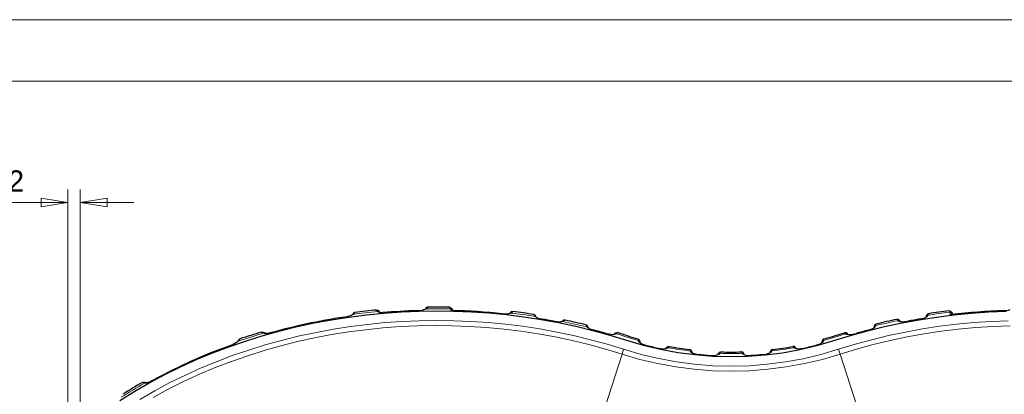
# Model space of a CAD drawing. Header units: millimetres. Extents: x 0 to 594, y 0 to 840.
# Tile 29 of 33: x 131 to 292, y 779 to 840. Entities that reach past the tile are written whole.
import ezdxf

# ---------------------------------------------------------------- set-up
doc = ezdxf.new("R2010")
doc.units = ezdxf.units.MM
doc.styles.add('Default', font='txt')
doc.dimstyles.new('ISO', dxfattribs={"dimtxt": 3.5, "dimasz": 4.375, "dimexe": 2.1, "dimexo": 1.05, "dimgap": 1.75, "dimtad": 1, "dimdsep": 46, "dimtxsty": 'Default', "dimblk": 'CLOSED', "dimcen": 0.09, "dimclrt": 13, "dimadec": 0, "dimazin": 0, "dimtfac": 0.4, "dimtdec": 3, "dimtofl": 0, "dimtmove": 0, "dimatfit": 3, "dimldrblk": 'CLOSED', "dimfxl": 0, "dimtolj": 1, "dimarcsym": 0})

# ---------------------------------------------------------------- blocks, each defined once
blk = doc.blocks.new('FORMAT')
at = {"color": 0, "linetype": 'Continuous', "lineweight": 0}
for p, q in [((594, 840), (0, 840)), ((584, 830), (10, 830))]:
    blk.add_line(p, q, dxfattribs=at)
blk = doc.blocks.new('_CLOSED')
at = {"color": 0, "linetype": 'ByBlock', "lineweight": -2}
for p, q in [((-1, 0.166667), (0, 0)), ((-1, 0.166667), (-1, -0.166667)), ((0, 0), (-1, -0.166667)), ((0, 0), (-1, 0))]:
    blk.add_line(p, q, dxfattribs=at)
blk = doc.blocks.new('*D52')
at = {"color": 0, "linetype": 'Continuous', "lineweight": -2}
for p, q in [((138.64, 744.14), (138.64, 812.27)), ((140.64, 744.14), (140.64, 812.27)), ((138.64, 810.17), (127.24, 810.17)), ((134.27, 810.17), (129.89, 810.17)), ((145.02, 810.17), (149.39, 810.17))]:
    blk.add_line(p, q, dxfattribs=at)
at = {"layer": 'Defpoints', "color": 0}
for p in [(140.64, 810.17), (138.64, 743.09), (140.64, 743.09)]:
    blk.add_point(p, dxfattribs=at)
at = {"color": 0, "lineweight": -2, "xscale": 4.375, "yscale": 4.375, "zscale": 4.375}
blk.add_blockref('_CLOSED', (138.64, 810.17), dxfattribs=at)
at = {"color": 0, "lineweight": -2, "xscale": 4.375, "yscale": 4.375, "zscale": 4.375, "rotation": 180}
blk.add_blockref('_CLOSED', (140.64, 810.17), dxfattribs=at)
at = {"color": 0, "lineweight": 0, "insert": (130.16, 813.67), "char_height": 3.5, "attachment_point": 5, "style": 'Default'}
blk.add_mtext('\\A1;2', dxfattribs=at)
blk = doc.blocks.new('d', base_point=(0, 335.18))
at = {"color": 0, "linetype": 'Continuous', "lineweight": 0}
for p, q in [((183.77, 791.46), (183.77, 791.47)), ((189.3, 792.32), (189.26, 792.38)), ((190.08, 792.2), (190.08, 792.21)), ((195.73, 792.53), (195.73, 792.54)), ((201.23, 792.56), (201.12, 792.81)), ((201.43, 792.57), (201.44, 792.56)), ((209.64, 792.03), (209.64, 792.04)), ((279.13, 791.78), (279.12, 791.72)), ((282.76, 791.86), (282.68, 792.27)), ((291.6, 792.53), (291.6, 792.53)), ((216.04, 791.16), (216.05, 791.17)), ((218.07, 790.8), (218.07, 790.81)), ((270.6, 790.08), (270.58, 789.99)), ((275.85, 790.8), (275.85, 790.81)), ((277.88, 791.16), (277.88, 791.17)), ((170.55, 788.83), (170.54, 788.84)), ((171.69, 788.9), (171.68, 788.9)), ((224.47, 789.37), (224.47, 789.38)), ((226.5, 788.82), (226.5, 788.83)), ((230.03, 788.19), (230.1, 788.4)), ((165.09, 786.8), (165.09, 786.8)), ((231.84, 787.64), (231.85, 787.54)), ((232.97, 786.9), (232.97, 786.91)), ((262.08, 787.66), (262.07, 787.56)), ((225.61, 774.44), (229.15, 785.43)), ((229.4, 786.22), (229.15, 785.43)), ((235.05, 786.41), (235.05, 786.42)), ((240.28, 785.94), (240.28, 785.91)), ((241.61, 785.39), (241.61, 785.39)), ((243.68, 785.22), (243.68, 785.23)), ((245.2, 785.57), (245.21, 785.59)), ((248.71, 785.59), (248.72, 785.57)), ((250.24, 785.23), (250.24, 785.23)), ((252.32, 785.39), (252.32, 785.39)), ((253.65, 785.94), (253.64, 785.91)), ((264.52, 786.22), (264.78, 785.43)), ((268.32, 774.44), (264.78, 785.43)), ((151.15, 780.7), (151.15, 780.7)), ((152.21, 781.01), (152.21, 781.02))]:
    blk.add_line(p, q, dxfattribs=at)
at = {"color": 0, "linetype": 'Continuous', "lineweight": 30}
for p, q in [((201.49, 792.56), (201.48, 792.57)), ((283, 791.9), (283, 791.9)), ((283.12, 791.93), (283.12, 791.95)), ((283.13, 791.91), (283.12, 791.93)), ((270.3, 789.77), (270.29, 789.73)), ((232.12, 787.33), (232.13, 787.28)), ((261.8, 787.35), (261.79, 787.3)), ((236.4, 786.4), (236.4, 786.39)), ((240.59, 785.68), (240.59, 785.68))]:
    blk.add_line(p, q, dxfattribs=at)
at = {"color": 0, "linetype": 'Continuous', "lineweight": 0}
for points in [[(197.41, 793.02), (197.34, 792.94), (197.15, 792.81)], [(197.45, 793.09), (197.41, 793.02)], [(200.95, 793.08), (201.02, 793.02), (201.12, 792.81)], [(183.77, 791.46), (184.25, 791.56), (184.63, 791.67), (184.92, 791.78), (185.19, 791.91)], [(185.47, 792.17), (185.45, 792.12), (185.39, 792.06), (185.19, 791.91)], [(185.5, 792.23), (185.47, 792.17)], [(189.04, 792.63), (189.12, 792.57), (189.26, 792.38)], [(189.3, 792.32), (189.37, 792.27), (189.49, 792.22), (189.71, 792.19), (190.08, 792.2)], [(195.73, 792.53), (196.21, 792.57), (196.59, 792.63), (196.89, 792.71), (197.15, 792.81)], [(209.64, 792.03), (210.12, 792), (210.5, 792.02), (210.78, 792.06), (211.03, 792.13)], [(211.25, 792.28), (211.21, 792.22), (211.03, 792.13)], [(211.32, 792.37), (211.31, 792.37), (211.25, 792.28)], [(214.71, 791.9), (214.74, 791.88), (214.8, 791.72)], [(214.87, 791.6), (215, 791.5), (215.22, 791.39), (215.54, 791.27), (216.04, 791.16)], [(277.88, 791.16), (278.36, 791.27), (278.71, 791.39), (278.94, 791.51), (279.07, 791.62), (279.12, 791.72)], [(279.22, 792.02), (279.19, 791.98), (279.13, 791.78)], [(282.59, 792.49), (282.63, 792.45), (282.68, 792.27)], [(282.97, 791.95), (283.08, 791.95), (283.12, 791.93)], [(150.36, 778.05), (152.81, 779.45), (155.3, 780.78), (157.83, 782.02), (160.4, 783.18), (163.01, 784.25), (165.65, 785.24), (168.32, 786.15), (171.02, 786.98), (173.73, 787.73), (176.47, 788.4), (179.23, 788.99), (182.01, 789.51), (184.79, 789.94), (187.59, 790.29), (190.4, 790.57), (193.21, 790.77), (196.03, 790.89), (198.85, 790.93), (201.67, 790.89), (204.49, 790.78), (207.31, 790.59), (210.11, 790.32), (212.91, 789.97), (215.7, 789.54), (218.48, 789.04), (221.24, 788.45), (223.98, 787.79), (226.7, 787.05), (229.4, 786.22)], [(152.53, 778.35), (155.01, 779.7), (157.53, 780.96), (160.1, 782.14), (162.7, 783.23), (165.33, 784.25), (168, 785.18), (170.69, 786.03), (173.41, 786.79), (176.15, 787.48), (178.91, 788.08), (181.68, 788.61), (184.47, 789.06), (187.28, 789.42), (190.09, 789.71), (192.9, 789.92), (195.73, 790.05), (198.55, 790.1), (201.38, 790.07), (204.2, 789.96), (207.02, 789.78), (209.83, 789.51), (212.64, 789.17), (215.43, 788.75), (218.21, 788.24), (220.98, 787.66), (223.72, 787), (226.45, 786.26), (229.15, 785.43)], [(218.07, 790.8), (218.55, 790.73), (218.93, 790.71), (219.23, 790.73), (219.5, 790.77)], [(219.79, 790.92), (219.71, 790.85), (219.5, 790.77)], [(219.85, 790.98), (219.79, 790.92)], [(223.25, 790.21), (223.28, 790.18), (223.34, 789.99)], [(223.38, 789.9), (223.49, 789.79), (223.69, 789.66), (224, 789.52), (224.47, 789.37)], [(264.52, 786.22), (267.22, 787.04), (269.94, 787.79), (272.68, 788.45), (275.44, 789.04), (278.22, 789.54), (281, 789.97), (283.8, 790.32), (286.61, 790.59), (289.43, 790.78), (292.24, 790.89)], [(264.78, 785.43), (267.48, 786.26), (270.2, 787), (272.95, 787.66), (275.71, 788.24), (278.49, 788.75), (281.28, 789.17), (284.09, 789.51), (286.9, 789.78), (289.72, 789.96), (292.54, 790.07)], [(269.45, 789.37), (269.88, 789.5), (270.2, 789.64), (270.41, 789.77), (270.53, 789.88), (270.58, 789.99)], [(270.69, 790.34), (270.65, 790.29), (270.6, 790.08)], [(274.06, 791.1), (274.08, 791.09), (274.13, 790.96)], [(274.18, 790.89), (274.27, 790.82), (274.43, 790.77), (274.64, 790.73), (274.92, 790.72), (275.28, 790.73), (275.85, 790.8)], [(170.25, 789.03), (170.34, 788.99), (170.54, 788.84)], [(171.69, 788.9), (171.24, 788.79), (170.9, 788.76), (170.68, 788.78), (170.55, 788.83)], [(226.5, 788.82), (226.96, 788.71), (227.35, 788.66), (227.67, 788.64), (227.91, 788.65), (228.1, 788.68), (228.26, 788.74)], [(228.4, 788.93), (228.38, 788.93), (228.33, 788.83)], [(265.67, 788.73), (264.61, 788.41), (263.59, 788.1), (262.08, 787.66)], [(265.52, 788.92), (265.54, 788.92), (265.59, 788.81)], [(265.67, 788.73), (265.83, 788.66), (266.07, 788.63), (266.4, 788.63), (266.85, 788.68), (267.42, 788.81)], [(165.09, 786.8), (161.84, 785.56), (158.63, 784.2), (155.48, 782.72), (152.21, 781.01)], [(166.44, 787.53), (166.25, 787.38), (165.99, 787.22), (165.65, 787.04), (165.09, 786.8)], [(166.73, 787.88), (166.71, 787.82), (166.64, 787.73), (166.44, 787.53)], [(166.74, 787.92), (166.73, 787.88)], [(231.75, 787.9), (231.79, 787.85), (231.84, 787.64)], [(231.85, 787.54), (231.9, 787.44), (232.01, 787.33), (232.2, 787.2), (232.5, 787.06), (232.97, 786.9)], [(236.86, 786.7), (236.84, 786.69), (236.78, 786.56)], [(257.07, 786.69), (257.09, 786.68), (257.14, 786.55)], [(260.95, 786.92), (261.37, 787.06), (261.69, 787.2), (261.89, 787.33), (262.01, 787.45), (262.07, 787.56)], [(262.17, 787.92), (262.13, 787.87), (262.08, 787.66)], [(229.15, 785.43), (232.04, 784.58), (234.98, 783.89), (237.95, 783.34), (240.94, 782.96), (243.94, 782.72), (246.96, 782.65), (249.97, 782.72), (252.98, 782.96), (255.97, 783.34), (258.94, 783.89), (261.88, 784.58), (264.78, 785.43)], [(229.4, 786.22), (232.25, 785.38), (235.14, 784.7), (238.07, 784.16), (241.01, 783.78), (243.98, 783.55), (246.95, 783.48), (249.92, 783.55), (252.88, 783.78), (255.83, 784.16), (258.75, 784.69), (261.64, 785.38), (264.52, 786.22)], [(235.05, 786.41), (235.51, 786.33), (235.9, 786.31), (236.21, 786.32), (236.44, 786.35), (236.61, 786.4), (236.74, 786.49)], [(240.19, 786.18), (240.22, 786.14), (240.28, 785.94)], [(240.28, 785.91), (240.32, 785.82), (240.41, 785.74), (240.56, 785.65), (240.78, 785.55), (241.09, 785.47), (241.61, 785.39)], [(243.68, 785.22), (244.15, 785.22), (244.52, 785.26), (244.8, 785.32), (244.99, 785.39), (245.13, 785.47), (245.2, 785.57)], [(245.29, 785.79), (245.26, 785.77), (245.21, 785.59)], [(248.63, 785.79), (248.66, 785.77), (248.71, 785.59)], [(248.72, 785.57), (248.78, 785.49), (248.9, 785.41), (249.08, 785.33), (249.34, 785.27), (249.7, 785.23), (250.24, 785.23)], [(252.32, 785.39), (252.74, 785.45), (253.07, 785.53), (253.31, 785.62), (253.48, 785.72), (253.58, 785.8), (253.64, 785.91)], [(253.73, 786.18), (253.7, 786.14), (253.65, 785.94)], [(257.18, 786.48), (257.31, 786.4), (257.54, 786.34), (257.86, 786.31), (258.3, 786.32), (258.87, 786.41)], [(150.79, 780.82), (150.9, 780.8), (151.15, 780.7)], [(152.21, 781.01), (151.8, 780.82), (151.49, 780.71), (151.28, 780.68), (151.15, 780.7)]]:
    blk.add_lwpolyline(points, dxfattribs=at)
at = {"color": 0, "linetype": 'Continuous', "lineweight": 30}
for points in [[(200.95, 793.08), (201.15, 793.03), (201.26, 792.95), (201.32, 792.87), (201.37, 792.81), (201.4, 792.74), (201.44, 792.66), (201.48, 792.57)], [(229.88, 787.71), (232.63, 786.91), (235.42, 786.24), (238.24, 785.72), (241.09, 785.35), (243.94, 785.12), (246.81, 785.04), (249.68, 785.11), (252.54, 785.32), (255.38, 785.67), (258.2, 786.18), (260.99, 786.85), (263.75, 787.64), (266.5, 788.45), (269.26, 789.23), (272.04, 789.92), (274.85, 790.52), (277.67, 791.04), (280.5, 791.48), (283.34, 791.84), (286.2, 792.13), (289.06, 792.33), (291.92, 792.45)], [(147.1, 777.86), (149.54, 779.38), (152.02, 780.81), (154.55, 782.16), (157.13, 783.42), (159.74, 784.6), (162.39, 785.69), (165.08, 786.7), (167.79, 787.63), (170.53, 788.48), (173.29, 789.24), (176.08, 789.92), (178.88, 790.52), (181.7, 791.05), (184.54, 791.49), (187.38, 791.85), (190.23, 792.13), (193.1, 792.33), (195.96, 792.45), (198.83, 792.5), (201.69, 792.46), (204.56, 792.35), (207.42, 792.15), (210.28, 791.88), (213.12, 791.52), (215.96, 791.09), (218.78, 790.58), (221.58, 789.98), (224.37, 789.31), (227.14, 788.55), (229.88, 787.71)], [(183.77, 791.47), (184.22, 791.56), (184.57, 791.66), (184.82, 791.76), (185.03, 791.86)], [(189.04, 792.63), (189.24, 792.6), (189.35, 792.54), (189.42, 792.48), (189.47, 792.42), (189.52, 792.36), (189.57, 792.3), (189.63, 792.22)], [(189.59, 792.23), (189.63, 792.22), (189.78, 792.2), (190.08, 792.21)], [(195.73, 792.54), (196.18, 792.57), (196.53, 792.63), (196.78, 792.7), (196.98, 792.78)], [(209.64, 792.04), (210.09, 792.01), (210.43, 792.03), (210.67, 792.06), (210.83, 792.11)], [(211.32, 792.37), (211.08, 792.33), (210.94, 792.22), (210.87, 792.12)], [(215.11, 791.48), (215.09, 791.55), (215.06, 791.62), (215.01, 791.71), (214.92, 791.81), (214.71, 791.9)], [(215.1, 791.49), (215.15, 791.45), (215.32, 791.37), (215.6, 791.27), (216.05, 791.17)], [(277.88, 791.17), (278.31, 791.26), (278.61, 791.37), (278.77, 791.45), (278.83, 791.49)], [(279.22, 792.02), (279.03, 791.94), (278.93, 791.84), (278.88, 791.76), (278.86, 791.69), (278.84, 791.62), (278.82, 791.55), (278.8, 791.47)], [(282.59, 792.49), (282.82, 792.45), (282.96, 792.34), (283.03, 792.25), (283.06, 792.17), (283.08, 792.1), (283.1, 792.03), (283.12, 791.95)], [(282.97, 791.95), (282.9, 791.94), (282.83, 791.91), (282.76, 791.86)], [(291.6, 792.53), (292.01, 792.57), (292.29, 792.62), (292.46, 792.68), (292.51, 792.71)], [(218.07, 790.81), (218.52, 790.74), (218.87, 790.73), (219.13, 790.74), (219.32, 790.77)], [(223.63, 789.74), (223.61, 789.8), (223.59, 789.87), (223.56, 789.94), (223.52, 790.02), (223.44, 790.11), (223.25, 790.21)], [(270.69, 790.34), (270.51, 790.25), (270.42, 790.15), (270.38, 790.06), (270.35, 790), (270.33, 789.93), (270.32, 789.86), (270.3, 789.77)], [(274.57, 790.78), (274.54, 790.84), (274.5, 790.91), (274.43, 790.99), (274.3, 791.08), (274.06, 791.1)], [(274.52, 790.8), (274.58, 790.78), (274.73, 790.75), (274.98, 790.73), (275.33, 790.74), (275.85, 790.81)], [(170.25, 789.03), (170.43, 789.04), (170.54, 789.01), (170.62, 788.98), (170.68, 788.94), (170.74, 788.9), (170.8, 788.85), (170.88, 788.79)], [(171.68, 788.9), (171.35, 788.82), (171.09, 788.79), (170.93, 788.79), (170.86, 788.8)], [(223.61, 789.75), (223.65, 789.71), (223.79, 789.62), (224.06, 789.51), (224.47, 789.38)], [(226.5, 788.83), (227, 788.72), (227.39, 788.67), (227.67, 788.66), (227.86, 788.68), (227.93, 788.7)], [(227.88, 788.68), (227.92, 788.76), (228, 788.85), (228.15, 788.93), (228.4, 788.93)], [(262.17, 787.92), (263.01, 788.17), (265.52, 788.92)], [(266.04, 788.67), (266, 788.74), (265.92, 788.84), (265.77, 788.92), (265.52, 788.92)], [(265.99, 788.69), (266.06, 788.67), (266.24, 788.65), (266.51, 788.65), (266.89, 788.7), (267.42, 788.82)], [(269.45, 789.37), (269.84, 789.5), (270.11, 789.62), (270.26, 789.71), (270.31, 789.75)], [(165.09, 786.8), (161.83, 785.57), (158.63, 784.21), (155.48, 782.73), (152.21, 781.02)], [(166.31, 787.46), (166.15, 787.34), (165.92, 787.19), (165.61, 787.03), (165.09, 786.8)], [(232.12, 787.33), (232.11, 787.41), (232.09, 787.48), (232.07, 787.55), (232.05, 787.61), (232.01, 787.69), (231.94, 787.79), (231.75, 787.9)], [(232.12, 787.3), (232.16, 787.26), (232.3, 787.17), (232.55, 787.05), (232.97, 786.91)], [(236.36, 786.38), (236.38, 786.44), (236.42, 786.5), (236.48, 786.59), (236.61, 786.67), (236.86, 786.7)], [(257.57, 786.37), (257.54, 786.43), (257.5, 786.5), (257.44, 786.58), (257.31, 786.66), (257.07, 786.69)], [(260.95, 786.93), (261.34, 787.05), (261.61, 787.18), (261.76, 787.27), (261.8, 787.32)], [(262.17, 787.92), (262, 787.82), (261.92, 787.72), (261.88, 787.64), (261.85, 787.58), (261.83, 787.51), (261.82, 787.44), (261.8, 787.35)], [(235.05, 786.42), (235.52, 786.34), (235.9, 786.32), (236.16, 786.34), (236.33, 786.37), (236.4, 786.4)], [(240.61, 785.66), (240.6, 785.73), (240.58, 785.79), (240.56, 785.85), (240.54, 785.92), (240.49, 786), (240.4, 786.09), (240.19, 786.18)], [(240.59, 785.68), (240.62, 785.66), (240.72, 785.6), (240.89, 785.53), (241.15, 785.46), (241.61, 785.39)], [(243.68, 785.23), (244.11, 785.23), (244.43, 785.26), (244.66, 785.31), (244.8, 785.36), (244.86, 785.39)], [(244.83, 785.37), (244.84, 785.43), (244.87, 785.49), (244.9, 785.55), (244.95, 785.64), (245.06, 785.73), (245.29, 785.79)], [(249.09, 785.37), (249.08, 785.43), (249.06, 785.49), (249.02, 785.56), (248.97, 785.64), (248.86, 785.73), (248.63, 785.79)], [(249.06, 785.39), (249.1, 785.37), (249.23, 785.32), (249.44, 785.27), (249.75, 785.23), (250.24, 785.23)], [(252.32, 785.39), (252.68, 785.44), (252.97, 785.51), (253.16, 785.58), (253.28, 785.64), (253.33, 785.68)], [(253.73, 786.18), (253.55, 786.11), (253.44, 786.01), (253.39, 785.93), (253.36, 785.86), (253.34, 785.8), (253.33, 785.74), (253.31, 785.66)], [(257.52, 786.39), (257.58, 786.37), (257.74, 786.34), (257.99, 786.32), (258.35, 786.33), (258.87, 786.42)], [(150.79, 780.82), (150.97, 780.87), (151.08, 780.87), (151.16, 780.85), (151.24, 780.83), (151.31, 780.81), (151.39, 780.78), (151.48, 780.74)], [(152.21, 781.02), (151.92, 780.87), (151.69, 780.78), (151.54, 780.74), (151.47, 780.74)]]:
    blk.add_lwpolyline(points, dxfattribs=at)
for centre, radius, start, end in [((197.46, 792.66), 0.432, 91.3237, 157.4325), ((198.97, 688.67), 104.43, 88.913, 90.8327), ((198.41, 692.76), 99.78, 98.4397, 105.5385), ((184.62, 792.59), 0.837, 299.489, 312.5699), ((185.55, 791.81), 0.427, 97.6786, 161.0664), ((198.87, 689.86), 103.24, 95.4658, 97.444), ((198.95, 688.89), 103.69, 91.7838, 94.91), ((196.71, 793.37), 0.652, 294.4353, 307.1417), ((201.34, 792.33), 0.249, 70.2263, 115.5678), ((201.34, 790.93), 1.63, 83.6743, 93.6678), ((198.98, 689.21), 103.37, 84.0816, 88.6721), ((210.69, 792.52), 0.438, 289.7728, 300.9722), ((199.1, 690.33), 102.77, 81.2597, 83.1726), ((294.69, 691.5), 101.71, 96.8326, 98.749), ((283.5, 787.57), 4.36, 93.5526, 99.742), ((294.92, 689.39), 103.2, 91.8432, 96.6333), ((199.26, 691.38), 101.18, 79.2889, 80.4536), ((219.19, 791.36), 0.605, 282.5457, 294.983), ((219.77, 790.55), 0.433, 78.8349, 145.8312), ((199.59, 692.99), 100.06, 76.3208, 78.3164), ((292.44, 701.39), 91.57, 101.5806, 103.7436), ((295.39, 687.01), 105.62, 99.5475, 100.6631), ((197.26, 696.97), 95.94, 106.3535, 108.5502), ((200.11, 695.09), 97.38, 74.2752, 75.5088), ((200.58, 696.75), 96.29, 72.1483, 73.2115), ((246.72, 840.01), 54.21, 252.1549, 253.9741), ((296.28, 687.7), 105.15, 104.7838, 105.9277), ((165.53, 788.42), 1.23, 309.1974, 321.4834), ((166.88, 787.52), 0.422, 108.5571, 167.4064), ((246.8, 840.35), 55.2, 255.4948, 257.7088), ((246.97, 841.2), 55.43, 259.4901, 262.9767), ((247.42, 838.57), 52.77, 276.8699, 280.5298), ((246.92, 839.51), 54.42, 282.6913, 284.9394), ((246.97, 841.15), 56.01, 264.5099, 266.6383), ((246.94, 840.69), 54.92, 268.2796, 271.7573), ((246.84, 842.95), 57.81, 273.3721, 275.4344), ((192.03, 708.53), 83.22, 119.7028, 122.2898)]:
    blk.add_arc(centre, radius, start, end, dxfattribs=at)
at = {"color": 0, "linetype": 'Continuous', "lineweight": 0}
for centre, radius, start, end in [((198.41, 692.76), 99.78, 98.4397, 105.5385), ((198.86, 689.97), 102.86, 95.3525, 97.6388), ((198.95, 688.89), 103.69, 91.7838, 94.91), ((198.97, 688.67), 104.16, 88.8137, 91.0023), ((198.98, 689.22), 103.36, 84.0813, 88.7519), ((199.11, 690.44), 102.39, 81.1462, 83.3185), ((215.05, 791.8), 0.266, 197.4414, 227.0652), ((294.75, 691.07), 101.92, 96.8001, 98.8136), ((294.92, 689.42), 103.16, 91.8426, 96.7668), ((199.26, 691.38), 101.18, 79.2889, 80.4536), ((199.61, 693.12), 99.65, 76.203, 78.4881), ((223.57, 790.04), 0.24, 193.905, 216.7531), ((292.43, 701.46), 91.27, 101.5364, 103.8377), ((274.21, 790.57), 0.399, 33.367, 101.7756), ((274.29, 791.01), 0.163, 196.6829, 225.8283), ((274.26, 790.51), 0.391, 47.671, 102.8544), ((295.39, 687.02), 105.61, 99.5475, 100.6631), ((197.29, 696.88), 95.76, 106.2156, 108.7936), ((170.67, 788.46), 0.387, 59.1079, 107.8543), ((200.11, 695.09), 97.37, 74.2752, 75.5088), ((228.22, 788.44), 0.4, 73.1433, 141.99), ((228.13, 788.37), 0.388, 71.6811, 122.1907), ((228.17, 788.89), 0.173, 299.6262, 338.493), ((200.58, 696.73), 96.09, 72.1484, 73.2587), ((246.61, 839.65), 54.07, 252.1486, 254.1438), ((265.71, 788.43), 0.4, 37.8631, 106.5606), ((265.75, 788.88), 0.175, 201.6083, 240.1874), ((296.28, 687.7), 105.15, 104.7841, 105.9279), ((166.53, 787.21), 0.337, 104.5709, 130.8648), ((166.85, 787.5), 0.4, 108.5032, 161.1826), ((246.8, 840.35), 55.2, 255.4948, 257.7088), ((246.92, 839.5), 54.42, 282.6904, 284.9387), ((236.71, 786.17), 0.399, 79.204, 146.9509), ((236.66, 786.11), 0.391, 78.0584, 132.6268), ((236.62, 786.61), 0.166, 314.6133, 343.4196), ((246.96, 841.16), 55.62, 259.4119, 263.0969), ((240.24, 785.51), 0.395, 22.7975, 83.9352), ((246.97, 841.15), 56.02, 264.5099, 266.6383), ((245.19, 785.17), 0.395, 87.3232, 148.6954), ((246.94, 840.63), 55.09, 268.1921, 271.8467), ((248.74, 785.17), 0.395, 31.2732, 92.7161), ((246.84, 842.95), 57.82, 273.3721, 275.4344), ((253.68, 785.51), 0.395, 95.916, 157.1154), ((247.44, 838.44), 52.86, 276.7416, 280.616), ((257.21, 786.16), 0.399, 33.1125, 100.88), ((257.3, 786.6), 0.166, 196.5488, 225.4278), ((257.26, 786.1), 0.391, 47.4551, 102.0364), ((191.91, 708.73), 82.71, 119.5263, 122.6012)]:
    blk.add_arc(centre, radius, start, end, dxfattribs=at)
for centre, major_axis, ratio, start_param, end_param in [((197.42, 792.63), (0.394, -0.068), 0.996166, 1.755586, 2.758604), ((185.24, 791.52), (0.21, -0.341), 0.917208, 2.690598, 3.141582), ((185.52, 791.78), (0.4, -0.017), 0.996963, 1.744032, 2.717879), ((189.34, 791.93), (0.332, 0.223), 0.980473, 0.242772, 1.082227), ((197.15, 792.42), (0.178, -0.358), 0.924989, 2.666989, 3.141584), ((201.72, 792.97), (-0.255, -0.43), 0.722012, 6.143537, 6.178257), ((210.98, 791.74), (0.146, -0.373), 0.936318, 2.624323, 3.141593), ((211.21, 791.89), (0.377, -0.135), 0.994655, 1.794076, 2.824219), ((214.74, 791.33), (0.389, 0.093), 0.988934, 0.177007, 1.186078), ((214.81, 791.21), (0.287, 0.279), 0.959488, 6.283185, 6.947245), ((279.18, 791.33), (0.393, -0.075), 0.982938, 1.907145, 2.953211), ((283.45, 792.82), (-0.36, -0.933), 0.703081, 6.093715, 6.233117), ((219.42, 790.38), (0.1, -0.387), 0.927539, 2.658366, 3.141776), ((219.71, 790.53), (0.369, -0.154), 0.995898, 1.761014, 2.77195), ((223.25, 789.6), (0.391, 0.084), 0.986356, 0.146609, 1.125113), ((223.29, 789.52), (0.326, 0.232), 0.965475, 0.00001, 0.729651), ((270.68, 789.61), (0.393, -0.072), 0.981779, 1.988824, 2.984108), ((265.78, 788.35), (0.222, 0.333), 0.974666, 0.020026, 0.888699), ((269.55, 788.99), (-0.102, 0.387), 0.009709, 6.108673, 6.457707), ((231.73, 787.26), (0.394, 0.071), 0.98127, 6.158848, 7.405816), ((231.75, 787.16), (0.394, 0.071), 0.981277, 0.147935, 1.123421), ((261.05, 786.54), (-0.103, 0.387), 0.013796, 6.10872, 6.457644), ((262.17, 787.18), (0.394, -0.071), 0.981273, 2.019304, 2.995378), ((240.23, 785.55), (0.393, 0.075), 0.983286, 0.087801, 1.265388), ((248.72, 785.2), (0.391, 0.082), 0.985922, 0.257059, 1.398006)]:
    blk.add_ellipse(centre, major_axis=major_axis, ratio=ratio, start_param=start_param, end_param=end_param, dxfattribs=at)
at = {"color": 0, "linetype": 'Continuous', "lineweight": 0, "extrusion": (0, 0, -1)}
for centre, major_axis, ratio, start_param, end_param in [((189.3, 791.98), (-0.332, -0.223), 0.980474, 2.059384, 3.101044), ((201.12, 792.41), (-0.366, -0.161), 0.981606, 1.999586, 3.187663), ((279.19, 791.39), (-0.393, 0.075), 0.982939, 0.017349, 1.234627), ((282.73, 791.88), (-0.392, -0.079), 0.984711, 1.649827, 3.195105), ((270.69, 789.7), (-0.393, 0.072), 0.981782, 6.184228, 7.436414), ((170.65, 788.46), (-0.26, -0.304), 0.979698, 2.141639, 3.034261), ((267.53, 788.43), (0.11, -0.385), 0.006245, 2.967101, 3.315641), ((262.19, 787.28), (-0.394, 0.071), 0.981269, 6.15717, 7.405054), ((245.2, 785.2), (-0.391, 0.082), 0.985919, 0.257262, 1.397297), ((253.69, 785.55), (-0.393, 0.075), 0.983309, 0.089233, 1.267897), ((258.96, 786.03), (0.087, -0.39), 0.012593, 2.967054, 3.316131), ((151.34, 780.36), (-0.168, -0.363), 0.977292, 2.181061, 3.05017), ((151.34, 780.36), (-0.168, -0.363), 0.977292, 2.181066, 3.04025)]:
    blk.add_ellipse(centre, major_axis=major_axis, ratio=ratio, start_param=start_param, end_param=end_param, dxfattribs=at)
at = {"color": 0, "linetype": 'Continuous', "lineweight": 0}
dim = blk.add_linear_dim(base=(140.64, 810.17), p1=(138.64, 743.09), p2=(140.64, 743.09), angle=0, dimstyle='ISO', override={"dimdec": 1, "dimpost": '<>', "dimsd1": 0, "dimclrt": 0, "dimtmove": 0}, dxfattribs=at)
dim.commit()
dim.dimension.update_dxf_attribs({"geometry": '*D52', "text_midpoint": (130.16, 810.17), "dimtype": 161})

msp = doc.modelspace()

# ---------------------------------------------------------------- block references
at = {"color": 72, "linetype": 'Continuous', "lineweight": 0}
for name, p in [('FORMAT', (0, 0)), ('d', (0, 335.18))]:
    msp.add_blockref(name, p, dxfattribs=at)

doc.saveas('drawing.dxf')
